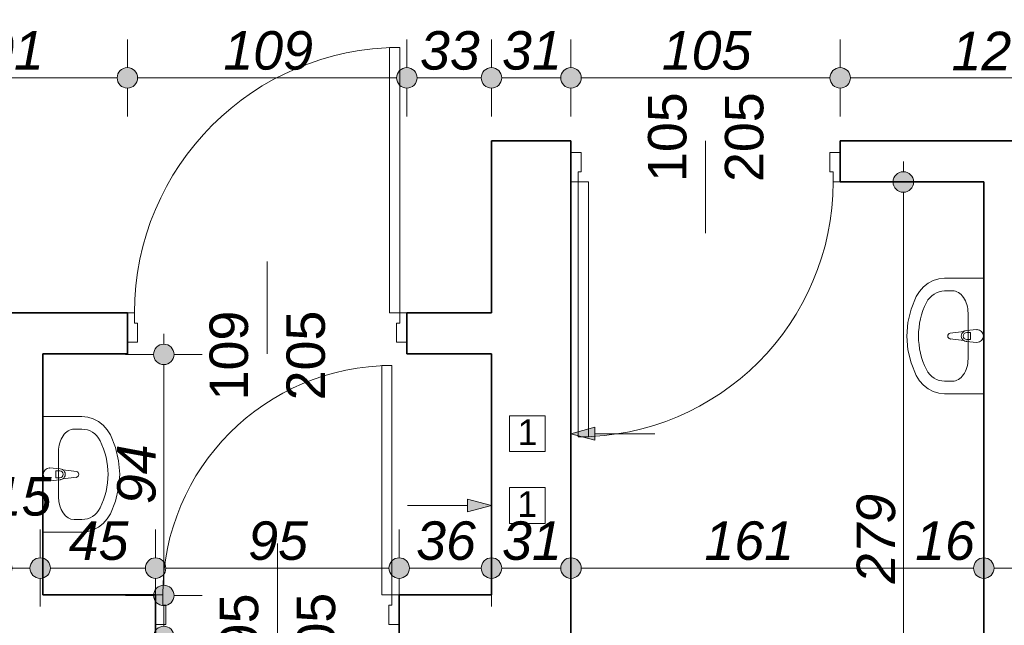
# Model space of a CAD drawing. Header units: millimetres. Extents: x -50073 to 84772, y -78870 to -35317.
# Tile 22 of 125: x 11655 to 15495, y -75259 to -72898. Entities that reach past the tile are written whole.
import ezdxf

# ---------------------------------------------------------------- set-up
doc = ezdxf.new("R2010")
doc.units = ezdxf.units.MM
doc.header["$MEASUREMENT"] = 0
for name, color, linetype, lineweight in [('Drzwi ArchiCAD_Nr_pióra__1', 7, 'Continuous', 0), ('Instalacje - Went_Klim_Nr_pióra__42', 150, 'Continuous', 13), ('Konstrukcja - Ściany zew_Nr_pióra__6', 7, 'Continuous', 35), ('Wnetrze - Sanitariaty_Nr_pióra__22', 8, 'Continuous', 13), ('Wymiarowanie - Ogólne_Nr_pióra__82', 114, 'Continuous', 13), ('Znaczniki drzwi ArchiCADa_Nr_pióra__1', 7, 'Continuous', 0), ('Znaczniki drzwi ArchiCADa_Nr_pióra__7', 7, 'Continuous', 70)]:
    doc.layers.add(name, color=color, linetype=linetype, lineweight=lineweight)
doc.layers.add('Wymiarowanie - Ogólne', color=7, linetype='Continuous')
doc.styles.add('GENERATED_STYLE_1', font='txt')
doc.styles.add('GENERATED_STYLE_3', font='txt')
doc.dimstyles.new('GENERATED_STYLE__1', dxfattribs={"dimtxt": 150, "dimasz": 152, "dimexe": 0.18, "dimexo": 0, "dimgap": 0.09, "dimtad": 1, "dimlfac": 0.1, "dimzin": 0, "dimdsep": 46, "dimtxsty": 'GENERATED_STYLE_3', "dimblk": 'ARROWHEAD_11', "dimblk1": 'ARROWHEAD_11', "dimblk2": 'ARROWHEAD_11', "dimcen": 0.09, "dimclrd": 114, "dimclre": 114, "dimclrt": 114, "dimazin": 0, "dimtfac": 1, "dimtdec": 4, "dimtmove": 0, "dimatfit": 3, "dimfxl": 1, "dimtolj": 1, "dimtzin": 0, "dimarcsym": 0})
doc.dimstyles.new('GENERATED_STYLE__2', dxfattribs={"dimtxt": 150, "dimasz": 152, "dimexe": 0.18, "dimexo": 0, "dimgap": 0.09, "dimtad": 1, "dimtih": 1, "dimtoh": 1, "dimlfac": 0.1, "dimzin": 0, "dimdsep": 46, "dimtxsty": 'GENERATED_STYLE_3', "dimblk": 'ARROWHEAD_11', "dimblk1": 'ARROWHEAD_11', "dimblk2": 'ARROWHEAD_11', "dimcen": 0.09, "dimclrd": 114, "dimclre": 114, "dimclrt": 114, "dimazin": 0, "dimtfac": 1, "dimtdec": 4, "dimtmove": 0, "dimatfit": 3, "dimfxl": 1, "dimtolj": 1, "dimtzin": 0, "dimarcsym": 0})

# ---------------------------------------------------------------- blocks, each defined once
blk = doc.blocks.new('*D616')
at = {"layer": 'Wymiarowanie - Ogólne_Nr_pióra__82', "linetype": 'Continuous'}
for points in [[(11004.6, -75036.2), (11001.6, -75020.9), (10992.9, -75007.9), (10979.9, -74999.2), (10964.6, -74996.2), (10949.3, -74999.2), (10936.3, -75007.9), (10927.6, -75020.9), (10924.6, -75036.2), (10927.6, -75051.5), (10936.3, -75064.5), (10949.3, -75073.1), (10964.6, -75076.2), (10979.9, -75073.1), (10992.9, -75064.5), (11001.6, -75051.5)], [(11624.6, -75036.2), (11621.6, -75020.9), (11612.9, -75007.9), (11599.9, -74999.2), (11584.6, -74996.2), (11569.3, -74999.2), (11556.3, -75007.9), (11547.6, -75020.9), (11544.6, -75036.2), (11547.6, -75051.5), (11556.3, -75064.5), (11569.3, -75073.1), (11584.6, -75076.2), (11599.9, -75073.1), (11612.9, -75064.5), (11621.6, -75051.5)]]:
    blk.add_hatch(color=256, dxfattribs=at).paths.add_polyline_path(points)
for p, q in [((10964.6, -74996.2), (10964.6, -74886.2)), ((11584.6, -74996.2), (11584.6, -74886.2)), ((11004.6, -75036.2), (11544.6, -75036.2)), ((10964.6, -75186.2), (10964.6, -75076.2)), ((11584.6, -75186.2), (11584.6, -75076.2))]:
    blk.add_line(p, q, dxfattribs=at)
for centre in [(10964.6, -75036.2), (11584.6, -75036.2)]:
    blk.add_circle(centre, 40, dxfattribs=at)
at = {"layer": 'Wymiarowanie - Ogólne_Nr_pióra__82', "char_height": 150, "attachment_point": 7, "style": 'GENERATED_STYLE_3'}
for s, insert in [('\\A1;{\\fArial|b0|i1|c238|p38;15}', (11545.8, -74833.7)), ('\\A1;{\\fArial|b0|i1|c238|p38;62}', (11160.8, -75006.2))]:
    blk.add_mtext(s, dxfattribs=dict(at, insert=insert))
blk = doc.blocks.new('ARROWHEAD_11')
at = {"color": 0, "linetype": 'Continuous', "lineweight": 0}
blk.add_line((0, 0), (-1, 0), dxfattribs=at)
at = {"color": 0, "linetype": 'Continuous', "lineweight": 0, "const_width": 0.25, "flags": 128}
blk.add_lwpolyline([(-0.125, 0, 1), (0.125, 0, 1)], format="xyb", close=True, dxfattribs=at)
blk = doc.blocks.new('*D617')
at = {"layer": 'Wymiarowanie - Ogólne_Nr_pióra__82', "linetype": 'Continuous'}
for points in [[(11624.6, -75036.2), (11621.6, -75020.9), (11612.9, -75007.9), (11599.9, -74999.2), (11584.6, -74996.2), (11569.3, -74999.2), (11556.3, -75007.9), (11547.6, -75020.9), (11544.6, -75036.2), (11547.6, -75051.5), (11556.3, -75064.5), (11569.3, -75073.1), (11584.6, -75076.2), (11599.9, -75073.1), (11612.9, -75064.5), (11621.6, -75051.5)], [(11774.6, -75036.2), (11771.6, -75020.9), (11762.9, -75007.9), (11749.9, -74999.2), (11734.6, -74996.2), (11719.3, -74999.2), (11706.3, -75007.9), (11697.6, -75020.9), (11694.6, -75036.2), (11697.6, -75051.5), (11706.3, -75064.5), (11719.3, -75073.1), (11734.6, -75076.2), (11749.9, -75073.1), (11762.9, -75064.5), (11771.6, -75051.5)]]:
    blk.add_hatch(color=256, dxfattribs=at).paths.add_polyline_path(points)
for p, q in [((11584.6, -74996.2), (11584.6, -74886.2)), ((11734.6, -74996.2), (11734.6, -74886.2)), ((11624.6, -75036.2), (11694.6, -75036.2)), ((11584.6, -75186.2), (11584.6, -75076.2)), ((11734.6, -75186.2), (11734.6, -75076.2))]:
    blk.add_line(p, q, dxfattribs=at)
for centre in [(11584.6, -75036.2), (11734.6, -75036.2)]:
    blk.add_circle(centre, 40, dxfattribs=at)
blk = doc.blocks.new('*D618')
at = {"layer": 'Wymiarowanie - Ogólne_Nr_pióra__82', "linetype": 'Continuous'}
for points in [[(11774.6, -75036.2), (11771.6, -75020.9), (11762.9, -75007.9), (11749.9, -74999.2), (11734.6, -74996.2), (11719.3, -74999.2), (11706.3, -75007.9), (11697.6, -75020.9), (11694.6, -75036.2), (11697.6, -75051.5), (11706.3, -75064.5), (11719.3, -75073.1), (11734.6, -75076.2), (11749.9, -75073.1), (11762.9, -75064.5), (11771.6, -75051.5)], [(12224.6, -75036.2), (12221.6, -75020.9), (12212.9, -75007.9), (12199.9, -74999.2), (12184.6, -74996.2), (12169.3, -74999.2), (12156.3, -75007.9), (12147.6, -75020.9), (12144.6, -75036.2), (12147.6, -75051.5), (12156.3, -75064.5), (12169.3, -75073.1), (12184.6, -75076.2), (12199.9, -75073.1), (12212.9, -75064.5), (12221.6, -75051.5)]]:
    blk.add_hatch(color=256, dxfattribs=at).paths.add_polyline_path(points)
for p, q in [((11734.6, -74996.2), (11734.6, -74886.2)), ((12184.6, -74996.2), (12184.6, -74886.2)), ((11774.6, -75036.2), (12144.6, -75036.2)), ((11734.6, -75186.2), (11734.6, -75076.2)), ((12184.6, -75186.2), (12184.6, -75076.2))]:
    blk.add_line(p, q, dxfattribs=at)
for centre in [(11734.6, -75036.2), (12184.6, -75036.2)]:
    blk.add_circle(centre, 40, dxfattribs=at)
at = {"layer": 'Wymiarowanie - Ogólne_Nr_pióra__82', "insert": (11845.8, -75006.2), "char_height": 150, "attachment_point": 7, "style": 'GENERATED_STYLE_3'}
blk.add_mtext('\\A1;{\\fArial|b0|i1|c238|p38;45}', dxfattribs=at)
blk = doc.blocks.new('*D619')
at = {"layer": 'Wymiarowanie - Ogólne_Nr_pióra__82', "linetype": 'Continuous'}
for points in [[(12224.6, -75036.2), (12221.6, -75020.9), (12212.9, -75007.9), (12199.9, -74999.2), (12184.6, -74996.2), (12169.3, -74999.2), (12156.3, -75007.9), (12147.6, -75020.9), (12144.6, -75036.2), (12147.6, -75051.5), (12156.3, -75064.5), (12169.3, -75073.1), (12184.6, -75076.2), (12199.9, -75073.1), (12212.9, -75064.5), (12221.6, -75051.5)], [(13174.6, -75036.2), (13171.6, -75020.9), (13162.9, -75007.9), (13149.9, -74999.2), (13134.6, -74996.2), (13119.3, -74999.2), (13106.3, -75007.9), (13097.6, -75020.9), (13094.6, -75036.2), (13097.6, -75051.5), (13106.3, -75064.5), (13119.3, -75073.1), (13134.6, -75076.2), (13149.9, -75073.1), (13162.9, -75064.5), (13171.6, -75051.5)]]:
    blk.add_hatch(color=256, dxfattribs=at).paths.add_polyline_path(points)
for p, q in [((12184.6, -74996.2), (12184.6, -74886.2)), ((13134.6, -74996.2), (13134.6, -74886.2)), ((12224.6, -75036.2), (13094.6, -75036.2)), ((12184.6, -75186.2), (12184.6, -75076.2)), ((13134.6, -75186.2), (13134.6, -75076.2))]:
    blk.add_line(p, q, dxfattribs=at)
for centre in [(12184.6, -75036.2), (13134.6, -75036.2)]:
    blk.add_circle(centre, 40, dxfattribs=at)
at = {"layer": 'Wymiarowanie - Ogólne_Nr_pióra__82', "insert": (12545.8, -75006.2), "char_height": 150, "attachment_point": 7, "style": 'GENERATED_STYLE_3'}
blk.add_mtext('\\A1;{\\fArial|b0|i1|c238|p38;95}', dxfattribs=at)
blk = doc.blocks.new('*D620')
at = {"layer": 'Wymiarowanie - Ogólne_Nr_pióra__82', "linetype": 'Continuous'}
for points in [[(13174.6, -75036.2), (13171.6, -75020.9), (13162.9, -75007.9), (13149.9, -74999.2), (13134.6, -74996.2), (13119.3, -74999.2), (13106.3, -75007.9), (13097.6, -75020.9), (13094.6, -75036.2), (13097.6, -75051.5), (13106.3, -75064.5), (13119.3, -75073.1), (13134.6, -75076.2), (13149.9, -75073.1), (13162.9, -75064.5), (13171.6, -75051.5)], [(13534.6, -75036.2), (13531.6, -75020.9), (13522.9, -75007.9), (13509.9, -74999.2), (13494.6, -74996.2), (13479.3, -74999.2), (13466.3, -75007.9), (13457.6, -75020.9), (13454.6, -75036.2), (13457.6, -75051.5), (13466.3, -75064.5), (13479.3, -75073.1), (13494.6, -75076.2), (13509.9, -75073.1), (13522.9, -75064.5), (13531.6, -75051.5)]]:
    blk.add_hatch(color=256, dxfattribs=at).paths.add_polyline_path(points)
for p, q in [((13134.6, -74996.2), (13134.6, -74886.2)), ((13494.6, -74996.2), (13494.6, -74886.2)), ((13174.6, -75036.2), (13454.6, -75036.2)), ((13134.6, -75186.2), (13134.6, -75076.2)), ((13494.6, -75186.2), (13494.6, -75076.2))]:
    blk.add_line(p, q, dxfattribs=at)
for centre in [(13134.6, -75036.2), (13494.6, -75036.2)]:
    blk.add_circle(centre, 40, dxfattribs=at)
at = {"layer": 'Wymiarowanie - Ogólne_Nr_pióra__82', "insert": (13200.8, -75006.2), "char_height": 150, "attachment_point": 7, "style": 'GENERATED_STYLE_3'}
blk.add_mtext('\\A1;{\\fArial|b0|i1|c238|p38;36}', dxfattribs=at)
blk = doc.blocks.new('*D621')
at = {"layer": 'Wymiarowanie - Ogólne_Nr_pióra__82', "linetype": 'Continuous'}
for points in [[(13534.6, -75036.2), (13531.6, -75020.9), (13522.9, -75007.9), (13509.9, -74999.2), (13494.6, -74996.2), (13479.3, -74999.2), (13466.3, -75007.9), (13457.6, -75020.9), (13454.6, -75036.2), (13457.6, -75051.5), (13466.3, -75064.5), (13479.3, -75073.1), (13494.6, -75076.2), (13509.9, -75073.1), (13522.9, -75064.5), (13531.6, -75051.5)], [(13844.6, -75036.2), (13841.6, -75020.9), (13832.9, -75007.9), (13819.9, -74999.2), (13804.6, -74996.2), (13789.3, -74999.2), (13776.3, -75007.9), (13767.6, -75020.9), (13764.6, -75036.2), (13767.6, -75051.5), (13776.3, -75064.5), (13789.3, -75073.1), (13804.6, -75076.2), (13819.9, -75073.1), (13832.9, -75064.5), (13841.6, -75051.5)]]:
    blk.add_hatch(color=256, dxfattribs=at).paths.add_polyline_path(points)
for p, q in [((13494.6, -74996.2), (13494.6, -74886.2)), ((13804.6, -74996.2), (13804.6, -74886.2)), ((13534.6, -75036.2), (13764.6, -75036.2)), ((13494.6, -75186.2), (13494.6, -75076.2)), ((13804.6, -75186.2), (13804.6, -75076.2))]:
    blk.add_line(p, q, dxfattribs=at)
for centre in [(13494.6, -75036.2), (13804.6, -75036.2)]:
    blk.add_circle(centre, 40, dxfattribs=at)
at = {"layer": 'Wymiarowanie - Ogólne_Nr_pióra__82', "insert": (13535.8, -75006.2), "char_height": 150, "attachment_point": 7, "style": 'GENERATED_STYLE_3'}
blk.add_mtext('\\A1;{\\fArial|b0|i1|c238|p38;31}', dxfattribs=at)
blk = doc.blocks.new('*D622')
at = {"layer": 'Wymiarowanie - Ogólne_Nr_pióra__82', "linetype": 'Continuous'}
for points in [[(13844.6, -75036.2), (13841.6, -75020.9), (13832.9, -75007.9), (13819.9, -74999.2), (13804.6, -74996.2), (13789.3, -74999.2), (13776.3, -75007.9), (13767.6, -75020.9), (13764.6, -75036.2), (13767.6, -75051.5), (13776.3, -75064.5), (13789.3, -75073.1), (13804.6, -75076.2), (13819.9, -75073.1), (13832.9, -75064.5), (13841.6, -75051.5)], [(15454.6, -75036.2), (15451.6, -75020.9), (15442.9, -75007.9), (15429.9, -74999.2), (15414.6, -74996.2), (15399.3, -74999.2), (15386.3, -75007.9), (15377.6, -75020.9), (15374.6, -75036.2), (15377.6, -75051.5), (15386.3, -75064.5), (15399.3, -75073.1), (15414.6, -75076.2), (15429.9, -75073.1), (15442.9, -75064.5), (15451.6, -75051.5)]]:
    blk.add_hatch(color=256, dxfattribs=at).paths.add_polyline_path(points)
for p, q in [((13804.6, -74996.2), (13804.6, -74886.2)), ((15414.6, -74996.2), (15414.6, -74886.2)), ((13844.6, -75036.2), (15374.6, -75036.2)), ((13804.6, -75186.2), (13804.6, -75076.2)), ((15414.6, -75186.2), (15414.6, -75076.2))]:
    blk.add_line(p, q, dxfattribs=at)
for centre in [(13804.6, -75036.2), (15414.6, -75036.2)]:
    blk.add_circle(centre, 40, dxfattribs=at)
at = {"layer": 'Wymiarowanie - Ogólne_Nr_pióra__82', "char_height": 150, "attachment_point": 7, "style": 'GENERATED_STYLE_3'}
for s, insert in [('\\A1;{\\fArial|b0|i1|c238|p38;161}', (14325, -75006.2)), ('\\A1;{\\fArial|b0|i1|c238|p38;16}', (15146.9, -75006.2))]:
    blk.add_mtext(s, dxfattribs=dict(at, insert=insert))
blk = doc.blocks.new('*D623')
at = {"layer": 'Wymiarowanie - Ogólne_Nr_pióra__82', "linetype": 'Continuous'}
for points in [[(15454.6, -75036.2), (15451.6, -75020.9), (15442.9, -75007.9), (15429.9, -74999.2), (15414.6, -74996.2), (15399.3, -74999.2), (15386.3, -75007.9), (15377.6, -75020.9), (15374.6, -75036.2), (15377.6, -75051.5), (15386.3, -75064.5), (15399.3, -75073.1), (15414.6, -75076.2), (15429.9, -75073.1), (15442.9, -75064.5), (15451.6, -75051.5)], [(15614.6, -75036.2), (15611.6, -75020.9), (15602.9, -75007.9), (15589.9, -74999.2), (15574.6, -74996.2), (15559.3, -74999.2), (15546.3, -75007.9), (15537.6, -75020.9), (15534.6, -75036.2), (15537.6, -75051.5), (15546.3, -75064.5), (15559.3, -75073.1), (15574.6, -75076.2), (15589.9, -75073.1), (15602.9, -75064.5), (15611.6, -75051.5)]]:
    blk.add_hatch(color=256, dxfattribs=at).paths.add_polyline_path(points)
for p, q in [((15414.6, -74996.2), (15414.6, -74886.2)), ((15574.6, -74996.2), (15574.6, -74886.2)), ((15454.6, -75036.2), (15534.6, -75036.2)), ((15414.6, -75186.2), (15414.6, -75076.2)), ((15574.6, -75186.2), (15574.6, -75076.2))]:
    blk.add_line(p, q, dxfattribs=at)
for centre in [(15414.6, -75036.2), (15574.6, -75036.2)]:
    blk.add_circle(centre, 40, dxfattribs=at)
blk = doc.blocks.new('*D768')
at = {"layer": 'Wymiarowanie - Ogólne_Nr_pióra__82', "linetype": 'Continuous'}
for points in [[(11104.6, -73124.7), (11101.6, -73109.4), (11092.9, -73096.4), (11079.9, -73087.8), (11064.6, -73084.7), (11049.3, -73087.8), (11036.3, -73096.4), (11027.6, -73109.4), (11024.6, -73124.7), (11027.6, -73140), (11036.3, -73153), (11049.3, -73161.7), (11064.6, -73164.7), (11079.9, -73161.7), (11092.9, -73153), (11101.6, -73140)], [(12114.6, -73124.7), (12111.6, -73109.4), (12102.9, -73096.4), (12089.9, -73087.8), (12074.6, -73084.7), (12059.3, -73087.8), (12046.3, -73096.4), (12037.6, -73109.4), (12034.6, -73124.7), (12037.6, -73140), (12046.3, -73153), (12059.3, -73161.7), (12074.6, -73164.7), (12089.9, -73161.7), (12102.9, -73153), (12111.6, -73140)]]:
    blk.add_hatch(color=256, dxfattribs=at).paths.add_polyline_path(points)
for p, q in [((11064.6, -73084.7), (11064.6, -72974.7)), ((12074.6, -73084.7), (12074.6, -72974.7)), ((11104.6, -73124.7), (12034.6, -73124.7)), ((11064.6, -73274.7), (11064.6, -73164.7)), ((12074.6, -73274.7), (12074.6, -73164.7))]:
    blk.add_line(p, q, dxfattribs=at)
for centre in [(11064.6, -73124.7), (12074.6, -73124.7)]:
    blk.add_circle(centre, 40, dxfattribs=at)
at = {"layer": 'Wymiarowanie - Ogólne_Nr_pióra__82', "insert": (11398.9, -73094.7), "char_height": 150, "attachment_point": 7, "style": 'GENERATED_STYLE_3'}
blk.add_mtext('\\A1;{\\fArial|b0|i1|c238|p38;101}', dxfattribs=at)
blk = doc.blocks.new('*D769')
at = {"layer": 'Wymiarowanie - Ogólne_Nr_pióra__82', "linetype": 'Continuous'}
for points in [[(12114.6, -73124.7), (12111.6, -73109.4), (12102.9, -73096.4), (12089.9, -73087.8), (12074.6, -73084.7), (12059.3, -73087.8), (12046.3, -73096.4), (12037.6, -73109.4), (12034.6, -73124.7), (12037.6, -73140), (12046.3, -73153), (12059.3, -73161.7), (12074.6, -73164.7), (12089.9, -73161.7), (12102.9, -73153), (12111.6, -73140)], [(13204.6, -73124.7), (13201.6, -73109.4), (13192.9, -73096.4), (13179.9, -73087.8), (13164.6, -73084.7), (13149.3, -73087.8), (13136.3, -73096.4), (13127.6, -73109.4), (13124.6, -73124.7), (13127.6, -73140), (13136.3, -73153), (13149.3, -73161.7), (13164.6, -73164.7), (13179.9, -73161.7), (13192.9, -73153), (13201.6, -73140)]]:
    blk.add_hatch(color=256, dxfattribs=at).paths.add_polyline_path(points)
for p, q in [((12074.6, -73084.7), (12074.6, -72974.7)), ((13164.6, -73084.7), (13164.6, -72974.7)), ((12114.6, -73124.7), (13124.6, -73124.7)), ((12074.6, -73274.7), (12074.6, -73164.7)), ((13164.6, -73274.7), (13164.6, -73164.7))]:
    blk.add_line(p, q, dxfattribs=at)
for centre in [(12074.6, -73124.7), (13164.6, -73124.7)]:
    blk.add_circle(centre, 40, dxfattribs=at)
at = {"layer": 'Wymiarowanie - Ogólne_Nr_pióra__82', "insert": (12448.9, -73094.7), "char_height": 150, "attachment_point": 7, "style": 'GENERATED_STYLE_3'}
blk.add_mtext('\\A1;{\\fArial|b0|i1|c238|p38;109}', dxfattribs=at)
blk = doc.blocks.new('*D770')
at = {"layer": 'Wymiarowanie - Ogólne_Nr_pióra__82', "linetype": 'Continuous'}
for points in [[(13204.6, -73124.7), (13201.6, -73109.4), (13192.9, -73096.4), (13179.9, -73087.8), (13164.6, -73084.7), (13149.3, -73087.8), (13136.3, -73096.4), (13127.6, -73109.4), (13124.6, -73124.7), (13127.6, -73140), (13136.3, -73153), (13149.3, -73161.7), (13164.6, -73164.7), (13179.9, -73161.7), (13192.9, -73153), (13201.6, -73140)], [(13534.6, -73124.7), (13531.6, -73109.4), (13522.9, -73096.4), (13509.9, -73087.8), (13494.6, -73084.7), (13479.3, -73087.8), (13466.3, -73096.4), (13457.6, -73109.4), (13454.6, -73124.7), (13457.6, -73140), (13466.3, -73153), (13479.3, -73161.7), (13494.6, -73164.7), (13509.9, -73161.7), (13522.9, -73153), (13531.6, -73140)]]:
    blk.add_hatch(color=256, dxfattribs=at).paths.add_polyline_path(points)
for p, q in [((13164.6, -73084.7), (13164.6, -72974.7)), ((13494.6, -73084.7), (13494.6, -72974.7)), ((13204.6, -73124.7), (13454.6, -73124.7)), ((13164.6, -73274.7), (13164.6, -73164.7)), ((13494.6, -73274.7), (13494.6, -73164.7))]:
    blk.add_line(p, q, dxfattribs=at)
for centre in [(13164.6, -73124.7), (13494.6, -73124.7)]:
    blk.add_circle(centre, 40, dxfattribs=at)
at = {"layer": 'Wymiarowanie - Ogólne_Nr_pióra__82', "insert": (13215.8, -73094.7), "char_height": 150, "attachment_point": 7, "style": 'GENERATED_STYLE_3'}
blk.add_mtext('\\A1;{\\fArial|b0|i1|c238|p38;33}', dxfattribs=at)
blk = doc.blocks.new('*D771')
at = {"layer": 'Wymiarowanie - Ogólne_Nr_pióra__82', "linetype": 'Continuous'}
for points in [[(13534.6, -73124.7), (13531.6, -73109.4), (13522.9, -73096.4), (13509.9, -73087.8), (13494.6, -73084.7), (13479.3, -73087.8), (13466.3, -73096.4), (13457.6, -73109.4), (13454.6, -73124.7), (13457.6, -73140), (13466.3, -73153), (13479.3, -73161.7), (13494.6, -73164.7), (13509.9, -73161.7), (13522.9, -73153), (13531.6, -73140)], [(13844.6, -73124.7), (13841.6, -73109.4), (13832.9, -73096.4), (13819.9, -73087.8), (13804.6, -73084.7), (13789.3, -73087.8), (13776.3, -73096.4), (13767.6, -73109.4), (13764.6, -73124.7), (13767.6, -73140), (13776.3, -73153), (13789.3, -73161.7), (13804.6, -73164.7), (13819.9, -73161.7), (13832.9, -73153), (13841.6, -73140)]]:
    blk.add_hatch(color=256, dxfattribs=at).paths.add_polyline_path(points)
for p, q in [((13494.6, -73084.7), (13494.6, -72974.7)), ((13804.6, -73084.7), (13804.6, -72974.7)), ((13534.6, -73124.7), (13764.6, -73124.7)), ((13494.6, -73274.7), (13494.6, -73164.7)), ((13804.6, -73274.7), (13804.6, -73164.7))]:
    blk.add_line(p, q, dxfattribs=at)
for centre in [(13494.6, -73124.7), (13804.6, -73124.7)]:
    blk.add_circle(centre, 40, dxfattribs=at)
at = {"layer": 'Wymiarowanie - Ogólne_Nr_pióra__82', "insert": (13535.8, -73094.7), "char_height": 150, "attachment_point": 7, "style": 'GENERATED_STYLE_3'}
blk.add_mtext('\\A1;{\\fArial|b0|i1|c238|p38;31}', dxfattribs=at)
blk = doc.blocks.new('*D772')
at = {"layer": 'Wymiarowanie - Ogólne_Nr_pióra__82', "linetype": 'Continuous'}
for points in [[(13844.6, -73124.7), (13841.6, -73109.4), (13832.9, -73096.4), (13819.9, -73087.8), (13804.6, -73084.7), (13789.3, -73087.8), (13776.3, -73096.4), (13767.6, -73109.4), (13764.6, -73124.7), (13767.6, -73140), (13776.3, -73153), (13789.3, -73161.7), (13804.6, -73164.7), (13819.9, -73161.7), (13832.9, -73153), (13841.6, -73140)], [(14894.6, -73124.7), (14891.6, -73109.4), (14882.9, -73096.4), (14869.9, -73087.8), (14854.6, -73084.7), (14839.3, -73087.8), (14826.3, -73096.4), (14817.6, -73109.4), (14814.6, -73124.7), (14817.6, -73140), (14826.3, -73153), (14839.3, -73161.7), (14854.6, -73164.7), (14869.9, -73161.7), (14882.9, -73153), (14891.6, -73140)]]:
    blk.add_hatch(color=256, dxfattribs=at).paths.add_polyline_path(points)
for p, q in [((13804.6, -73084.7), (13804.6, -72974.7)), ((14854.6, -73084.7), (14854.6, -72974.7)), ((13844.6, -73124.7), (14814.6, -73124.7)), ((13804.6, -73274.7), (13804.6, -73164.7)), ((14854.6, -73274.7), (14854.6, -73164.7))]:
    blk.add_line(p, q, dxfattribs=at)
for centre in [(13804.6, -73124.7), (14854.6, -73124.7)]:
    blk.add_circle(centre, 40, dxfattribs=at)
at = {"layer": 'Wymiarowanie - Ogólne_Nr_pióra__82', "insert": (14158.9, -73094.7), "char_height": 150, "attachment_point": 7, "style": 'GENERATED_STYLE_3'}
blk.add_mtext('\\A1;{\\fArial|b0|i1|c238|p38;105}', dxfattribs=at)
blk = doc.blocks.new('*D773')
at = {"layer": 'Wymiarowanie - Ogólne_Nr_pióra__82', "linetype": 'Continuous'}
for points in [[(14894.6, -73124.7), (14891.6, -73109.4), (14882.9, -73096.4), (14869.9, -73087.8), (14854.6, -73084.7), (14839.3, -73087.8), (14826.3, -73096.4), (14817.6, -73109.4), (14814.6, -73124.7), (14817.6, -73140), (14826.3, -73153), (14839.3, -73161.7), (14854.6, -73164.7), (14869.9, -73161.7), (14882.9, -73153), (14891.6, -73140)], [(16104.6, -73124.7), (16101.6, -73109.4), (16092.9, -73096.4), (16079.9, -73087.8), (16064.6, -73084.7), (16049.3, -73087.8), (16036.3, -73096.4), (16027.6, -73109.4), (16024.6, -73124.7), (16027.6, -73140), (16036.3, -73153), (16049.3, -73161.7), (16064.6, -73164.7), (16079.9, -73161.7), (16092.9, -73153), (16101.6, -73140)]]:
    blk.add_hatch(color=256, dxfattribs=at).paths.add_polyline_path(points)
for p, q in [((14854.6, -73084.7), (14854.6, -72974.7)), ((16064.6, -73084.7), (16064.6, -72974.7)), ((14894.6, -73124.7), (16024.6, -73124.7)), ((14854.6, -73274.7), (14854.6, -73164.7)), ((16064.6, -73274.7), (16064.6, -73164.7))]:
    blk.add_line(p, q, dxfattribs=at)
for centre in [(14854.6, -73124.7), (16064.6, -73124.7)]:
    blk.add_circle(centre, 40, dxfattribs=at)
at = {"layer": 'Wymiarowanie - Ogólne_Nr_pióra__82', "insert": (15288.9, -73094.7), "char_height": 150, "attachment_point": 7, "style": 'GENERATED_STYLE_3'}
blk.add_mtext('\\A1;{\\fArial|b0|i1|c238|p38;121}', dxfattribs=at)
blk = doc.blocks.new('*D802')
at = {"layer": 'Wymiarowanie - Ogólne_Nr_pióra__82', "linetype": 'Continuous'}
for points in [[(12256.6, -75143), (12253.5, -75127.7), (12244.9, -75114.8), (12231.9, -75106.1), (12216.6, -75103), (12201.3, -75106.1), (12188.3, -75114.8), (12179.6, -75127.7), (12176.6, -75143), (12179.6, -75158.3), (12188.3, -75171.3), (12201.3, -75180), (12216.6, -75183), (12231.9, -75180), (12244.9, -75171.3), (12253.5, -75158.3)], [(12256.6, -75303), (12253.5, -75287.7), (12244.9, -75274.8), (12231.9, -75266.1), (12216.6, -75263), (12201.3, -75266.1), (12188.3, -75274.8), (12179.6, -75287.7), (12176.6, -75303), (12179.6, -75318.3), (12188.3, -75331.3), (12201.3, -75340), (12216.6, -75343), (12231.9, -75340), (12244.9, -75331.3), (12253.5, -75318.3)]]:
    blk.add_hatch(color=256, dxfattribs=at).paths.add_polyline_path(points)
for p, q in [((12176.6, -75143), (12066.6, -75143)), ((12366.6, -75143), (12256.6, -75143)), ((12216.6, -75263), (12216.6, -75183)), ((12176.6, -75303), (12066.6, -75303)), ((12366.6, -75303), (12256.6, -75303))]:
    blk.add_line(p, q, dxfattribs=at)
for centre in [(12216.6, -75143), (12216.6, -75303)]:
    blk.add_circle(centre, 40, dxfattribs=at)
blk = doc.blocks.new('*D803')
at = {"layer": 'Wymiarowanie - Ogólne_Nr_pióra__82', "linetype": 'Continuous'}
for points in [[(12256.6, -74203), (12253.5, -74187.7), (12244.9, -74174.8), (12231.9, -74166.1), (12216.6, -74163), (12201.3, -74166.1), (12188.3, -74174.8), (12179.6, -74187.7), (12176.6, -74203), (12179.6, -74218.3), (12188.3, -74231.3), (12201.3, -74240), (12216.6, -74243), (12231.9, -74240), (12244.9, -74231.3), (12253.5, -74218.3)], [(12256.6, -75143), (12253.5, -75127.7), (12244.9, -75114.8), (12231.9, -75106.1), (12216.6, -75103), (12201.3, -75106.1), (12188.3, -75114.8), (12179.6, -75127.7), (12176.6, -75143), (12179.6, -75158.3), (12188.3, -75171.3), (12201.3, -75180), (12216.6, -75183), (12231.9, -75180), (12244.9, -75171.3), (12253.5, -75158.3)]]:
    blk.add_hatch(color=256, dxfattribs=at).paths.add_polyline_path(points)
for p, q in [((12216.6, -74163), (12216.6, -74123)), ((12176.6, -74203), (12066.6, -74203)), ((12366.6, -74203), (12256.6, -74203)), ((12216.6, -75103), (12216.6, -74243)), ((12176.6, -75143), (12066.6, -75143)), ((12366.6, -75143), (12256.6, -75143))]:
    blk.add_line(p, q, dxfattribs=at)
for centre in [(12216.6, -74203), (12216.6, -75143)]:
    blk.add_circle(centre, 40, dxfattribs=at)
at = {"layer": 'Wymiarowanie - Ogólne_Nr_pióra__82', "insert": (12186.6, -74786.9), "char_height": 150, "attachment_point": 7, "rotation": 90, "style": 'GENERATED_STYLE_3'}
blk.add_mtext('\\A1;{\\fArial|b0|i1|c238|p38;94}', dxfattribs=at)
blk = doc.blocks.new('*D809')
at = {"layer": 'Wymiarowanie - Ogólne_Nr_pióra__82', "linetype": 'Continuous'}
for points in [[(15140.8, -73530.6), (15137.8, -73515.3), (15129.1, -73502.4), (15116.2, -73493.7), (15100.8, -73490.6), (15085.5, -73493.7), (15072.6, -73502.4), (15063.9, -73515.3), (15060.8, -73530.6), (15063.9, -73545.9), (15072.6, -73558.9), (15085.5, -73567.6), (15100.8, -73570.6), (15116.2, -73567.6), (15129.1, -73558.9), (15137.8, -73545.9)], [(15140.8, -76320.6), (15137.8, -76305.3), (15129.1, -76292.4), (15116.2, -76283.7), (15100.8, -76280.6), (15085.5, -76283.7), (15072.6, -76292.4), (15063.9, -76305.3), (15060.8, -76320.6), (15063.9, -76335.9), (15072.6, -76348.9), (15085.5, -76357.6), (15100.8, -76360.6), (15116.2, -76357.6), (15129.1, -76348.9), (15137.8, -76335.9)]]:
    blk.add_hatch(color=256, dxfattribs=at).paths.add_polyline_path(points)
for p, q in [((15100.8, -73490.6), (15100.8, -73450.6)), ((15060.8, -73530.6), (14950.8, -73530.6)), ((15250.8, -73530.6), (15140.8, -73530.6)), ((15100.8, -76280.6), (15100.8, -73570.6)), ((15060.8, -76320.6), (14950.8, -76320.6)), ((15250.8, -76320.6), (15140.8, -76320.6)), ((15100.8, -76400.6), (15100.8, -76360.6))]:
    blk.add_line(p, q, dxfattribs=at)
for centre in [(15100.8, -73530.6), (15100.8, -76320.6)]:
    blk.add_circle(centre, 40, dxfattribs=at)
at = {"layer": 'Wymiarowanie - Ogólne_Nr_pióra__82', "insert": (15070.8, -75096.4), "char_height": 150, "attachment_point": 7, "rotation": 90, "style": 'GENERATED_STYLE_3'}
blk.add_mtext('\\A1;{\\fArial|b0|i1|c238|p38;279}', dxfattribs=at)

msp = doc.modelspace()

# ---------------------------------------------------------------- hatches: boundary and pattern name
at = {"layer": 'Instalacje - Went_Klim_Nr_pióra__42', "linetype": 'Continuous'}
for points in [[(13804.596, -74512.193), (13897.898, -74537.193), (13897.898, -74487.193)], [(13494.596, -74792.193), (13401.295, -74767.193), (13401.295, -74817.193)]]:
    msp.add_hatch(color=256, dxfattribs=at).paths.add_polyline_path(points)

# ---------------------------------------------------------------- linework, layer by layer
at = {"layer": 'Drzwi ArchiCAD_Nr_pióra__1', "linetype": 'Continuous'}
for p, q in [((13096.596, -74040.641), (13096.596, -73006.641)), ((13096.596, -73006.641), (13136.596, -73006.641)), ((13136.596, -73006.641), (13136.596, -74040.641)), ((13804.596, -73415.641), (13804.596, -73530.641)), ((13844.596, -73415.641), (13804.596, -73415.641)), ((13804.596, -73530.641), (13804.596, -73415.641)), ((13844.596, -73490.641), (13844.596, -73415.641)), ((14814.596, -73415.641), (14814.596, -73490.641)), ((14854.596, -73415.641), (14814.596, -73415.641)), ((14854.596, -73530.641), (14854.596, -73415.641)), ((14854.596, -73530.641), (14854.596, -73415.641)), ((13832.596, -73530.641), (13832.596, -73490.641)), ((13832.596, -73490.641), (13844.596, -73490.641)), ((14814.596, -73490.641), (14826.596, -73490.641)), ((14826.596, -73490.641), (14826.596, -73530.641)), ((13804.596, -73530.641), (13832.596, -73530.641)), ((13832.596, -74524.641), (13832.596, -73530.641)), ((13832.596, -73530.641), (13872.596, -73530.641)), ((13872.596, -73530.641), (13872.596, -74524.641)), ((14826.596, -73530.641), (14854.596, -73530.641)), ((12102.596, -74040.641), (12074.596, -74040.641)), ((12074.596, -74040.641), (12074.596, -74155.641)), ((12074.596, -74040.641), (12074.596, -74155.641)), ((12102.596, -74080.641), (12102.596, -74040.641)), ((13136.596, -74040.641), (13096.596, -74040.641)), ((13164.596, -74040.641), (13136.596, -74040.641)), ((13136.596, -74040.641), (13136.596, -74080.641)), ((13164.596, -74155.641), (13164.596, -74040.641)), ((13164.596, -74040.641), (13164.596, -74155.641)), ((12114.596, -74080.641), (12102.596, -74080.641)), ((12114.596, -74155.641), (12114.596, -74080.641)), ((13136.596, -74080.641), (13124.596, -74080.641)), ((13124.596, -74080.641), (13124.596, -74155.641)), ((12074.596, -74155.641), (12114.596, -74155.641)), ((13124.596, -74155.641), (13164.596, -74155.641)), ((13066.596, -75140.641), (13066.596, -74246.641)), ((13066.596, -74246.641), (13106.596, -74246.641)), ((13106.596, -74246.641), (13106.596, -75140.641)), ((13872.596, -74524.641), (13832.596, -74524.641)), ((12212.596, -75140.641), (12184.596, -75140.641)), ((12184.596, -75140.641), (12184.596, -75255.641)), ((12184.596, -75140.641), (12184.596, -75255.641)), ((12212.596, -75180.641), (12212.596, -75140.641)), ((13106.596, -75140.641), (13066.596, -75140.641)), ((13134.596, -75140.641), (13106.596, -75140.641)), ((13106.596, -75140.641), (13106.596, -75180.641)), ((13134.596, -75255.641), (13134.596, -75140.641)), ((13134.596, -75140.641), (13134.596, -75255.641)), ((12224.596, -75180.641), (12212.596, -75180.641)), ((12224.596, -75255.641), (12224.596, -75180.641)), ((13106.596, -75180.641), (13094.596, -75180.641)), ((13094.596, -75180.641), (13094.596, -75255.641)), ((12184.596, -75255.641), (12224.596, -75255.641)), ((13094.596, -75255.641), (13134.596, -75255.641))]:
    msp.add_line(p, q, dxfattribs=at)
for centre, radius, start, end in [((13136.596, -74040.641), 1034, 90, 180), ((13832.596, -73530.641), 994, 270, 0), ((13106.596, -75140.641), 894, 90, 180)]:
    msp.add_arc(centre, radius, start, end, dxfattribs=at)
at = {"layer": 'Instalacje - Went_Klim_Nr_pióra__42', "linetype": 'Continuous'}
for p, q in [((13564.596, -74442.193), (13564.596, -74582.193)), ((13704.596, -74442.193), (13564.596, -74442.193)), ((13704.596, -74582.193), (13704.596, -74442.193)), ((13804.596, -74512.193), (13897.898, -74487.193)), ((13897.898, -74487.193), (13897.898, -74537.193)), ((13804.596, -74512.193), (13897.898, -74537.193)), ((14132.289, -74512.193), (13897.898, -74512.193)), ((13564.596, -74582.193), (13704.596, -74582.193)), ((13564.596, -74722.193), (13704.596, -74722.193)), ((13564.596, -74862.193), (13564.596, -74722.193)), ((13704.596, -74722.193), (13704.596, -74862.193)), ((13166.904, -74792.193), (13401.295, -74792.193)), ((13494.596, -74792.193), (13401.295, -74767.193)), ((13401.295, -74817.193), (13401.295, -74767.193)), ((13494.596, -74792.193), (13401.295, -74817.193)), ((13704.596, -74862.193), (13564.596, -74862.193))]:
    msp.add_line(p, q, dxfattribs=at)
at = {"layer": 'Konstrukcja - Ściany zew_Nr_pióra__6', "linetype": 'Continuous'}
for p, q in [((13804.596, -73415.641), (13804.596, -73370.641)), ((14854.596, -73415.641), (14854.596, -73370.641)), ((13804.596, -73530.641), (13804.596, -73415.641)), ((14854.596, -73530.641), (14854.596, -73415.641)), ((12074.596, -74040.641), (12074.596, -74155.641)), ((13164.596, -74040.641), (13164.596, -74155.641)), ((12074.596, -74155.641), (12074.596, -74200.641)), ((13164.596, -74155.641), (13164.596, -74200.641)), ((12184.596, -75140.641), (12184.596, -75255.641)), ((13134.596, -75140.641), (13134.596, -75255.641)), ((12184.596, -75255.641), (12184.596, -75300.641)), ((13134.596, -75255.641), (13134.596, -75300.641))]:
    msp.add_line(p, q, dxfattribs=at)
at = {"layer": 'Konstrukcja - Ściany zew_Nr_pióra__6', "linetype": 'Continuous', "flags": 128}
for points in [[(13804.596, -73370.641), (13494.596, -73370.641)], [(13494.596, -73370.641), (13494.596, -74040.641)], [(16064.596, -73370.641), (14854.596, -73370.641)], [(13804.596, -75140.641), (13804.596, -73530.641)], [(14854.596, -73530.641), (15414.596, -73530.641)], [(15414.596, -73530.641), (15414.596, -76320.641)], [(12074.596, -74040.641), (11064.596, -74040.641)], [(13494.596, -74040.641), (13164.596, -74040.641)], [(11744.596, -74200.641), (12074.596, -74200.641)], [(11744.596, -75140.641), (11744.596, -74200.641)], [(13164.596, -74200.641), (13494.596, -74200.641)], [(13494.596, -74200.641), (13494.596, -75140.641)], [(12184.596, -75140.641), (11744.596, -75140.641)], [(13204.596, -75140.641), (13134.596, -75140.641)], [(13494.596, -75140.641), (13204.596, -75140.641)], [(13804.596, -76320.641), (13804.596, -75140.641)]]:
    msp.add_lwpolyline(points, dxfattribs=at)
at = {"layer": 'Wnetrze - Sanitariaty_Nr_pióra__22', "linetype": 'Continuous'}
for p, q in [((15217.625, -73914.977), (15197.276, -73925.488)), ((15239.388, -73908.533), (15217.625, -73914.977)), ((15261.869, -73906.362), (15239.388, -73908.533)), ((15414.596, -73906.362), (15261.869, -73906.362)), ((15414.596, -74356.362), (15414.596, -73906.362)), ((15163.356, -73957.248), (15150.869, -73977.482)), ((15178.992, -73939.73), (15163.356, -73957.248)), ((15197.276, -73925.488), (15178.992, -73939.73)), ((15292.415, -73955.275), (15261.869, -73955.275)), ((15150.869, -73977.482), (15130.908, -74026.376)), ((15130.908, -74026.376), (15118.709, -74078.141)), ((15353.051, -74220.482), (15353.051, -74042.243)), ((15118.709, -74078.141), (15114.605, -74131.362)), ((15388.051, -74106.362), (15346.098, -74110.362)), ((15114.605, -74131.362), (15118.709, -74184.583)), ((15336.585, -74113.633), (15283.651, -74120.262)), ((15283.651, -74142.462), (15336.585, -74149.092)), ((15348.27, -74117.762), (15363.141, -74117.762)), ((15363.141, -74144.962), (15348.27, -74144.962)), ((15363.141, -74117.762), (15363.141, -74144.962)), ((15118.709, -74184.583), (15130.908, -74236.349)), ((15346.098, -74152.362), (15388.051, -74156.362)), ((15130.908, -74236.349), (15150.869, -74285.243)), ((15150.869, -74285.243), (15163.356, -74305.476)), ((15163.356, -74305.476), (15178.992, -74322.994)), ((15178.992, -74322.994), (15197.276, -74337.236)), ((15197.276, -74337.236), (15217.625, -74347.747)), ((15292.415, -74307.449), (15261.869, -74307.449)), ((15217.625, -74347.747), (15239.388, -74354.191)), ((15239.388, -74354.191), (15261.869, -74356.362)), ((15261.869, -74356.362), (15414.596, -74356.362)), ((11744.596, -74895.641), (11744.596, -74445.641)), ((11744.596, -74445.641), (11897.324, -74445.641)), ((11897.324, -74445.641), (11919.805, -74447.812)), ((11919.805, -74447.812), (11941.568, -74454.256)), ((11941.568, -74454.256), (11961.917, -74464.767)), ((11866.778, -74494.554), (11897.324, -74494.554)), ((11961.917, -74464.767), (11980.201, -74479.009)), ((11980.201, -74479.009), (11995.837, -74496.527)), ((11995.837, -74496.527), (12008.324, -74516.761)), ((12008.324, -74516.761), (12028.285, -74565.655)), ((12028.285, -74565.655), (12040.484, -74617.42)), ((11806.142, -74759.761), (11806.142, -74581.522)), ((11771.142, -74645.641), (11813.095, -74649.641)), ((12040.484, -74617.42), (12044.588, -74670.641)), ((11810.923, -74657.041), (11796.052, -74657.041)), ((11796.052, -74657.041), (11796.052, -74684.241)), ((11796.052, -74684.241), (11810.923, -74684.241)), ((11822.608, -74652.911), (11875.542, -74659.541)), ((11875.542, -74681.741), (11822.608, -74688.371)), ((12044.588, -74670.641), (12040.484, -74723.862)), ((11813.095, -74691.641), (11771.142, -74695.641)), ((12040.484, -74723.862), (12028.285, -74775.628)), ((12028.285, -74775.628), (12008.324, -74824.522)), ((12008.324, -74824.522), (11995.837, -74844.755)), ((11866.778, -74846.728), (11897.324, -74846.728)), ((11961.917, -74876.515), (11941.568, -74887.026)), ((11980.201, -74862.273), (11961.917, -74876.515)), ((11995.837, -74844.755), (11980.201, -74862.273)), ((11897.324, -74895.641), (11744.596, -74895.641)), ((11919.805, -74893.47), (11897.324, -74895.641)), ((11941.568, -74887.026), (11919.805, -74893.47))]:
    msp.add_line(p, q, dxfattribs=at)
for centre, radius, start, end in [((15347.998, -74131.362), 21.086, 95.169607, 122.771025), ((15388.051, -74131.362), 25, 270, 90), ((15285.041, -74131.362), 11.187, 97.138925, 262.861075), ((15347.998, -74131.362), 21.086, 122.771025, 237.228975), ((15348.27, -74131.362), 13.6, 90, 270), ((15347.998, -74131.362), 21.086, 237.228975, 264.830393), ((11771.142, -74670.641), 25, 90, 270), ((11810.923, -74670.641), 13.6, 270, 90), ((11811.195, -74670.641), 21.086, 57.228975, 84.830393), ((11811.195, -74670.641), 21.086, 302.771025, 57.228975), ((11874.152, -74670.641), 11.187, 277.138925, 82.861075), ((11811.195, -74670.641), 21.086, 275.169607, 302.771025)]:
    msp.add_arc(centre, radius, start, end, dxfattribs=at)
for centre, major_axis, ratio, start_param, end_param in [((15261.869, -74042.223), (0, 86.948), 0.92929293, 0, 1.0738215), ((15292.415, -74042.341), (0, 87.049), 0.69657392, 4.71238898, 6.28318531), ((15414.596, -74131.362), (0, 273.913), 0.92929293, 1.07382149, 2.06777117), ((15292.415, -74220.384), (0, 87.049), 0.69657392, 3.14159265, 4.71238898), ((15261.869, -74220.501), (0, 86.948), 0.92929293, 2.06777116, 3.14159265), ((11866.778, -74581.619), (0, 87.049), 0.69657392, 0, 1.57079633), ((11897.324, -74581.502), (0, 86.948), 0.92929293, 5.20936381, 6.28318531), ((11744.596, -74670.641), (0, 273.913), 0.92929293, 4.21541414, 5.20936382), ((11866.778, -74759.663), (0, 87.049), 0.69657392, 1.57079633, 3.14159265), ((11897.324, -74759.78), (0, 86.948), 0.92929293, 3.14159265, 4.21541415)]:
    msp.add_ellipse(centre, major_axis=major_axis, ratio=ratio, start_param=start_param, end_param=end_param, dxfattribs=at)
for p in [(15388.051, -74106.362), (15283.651, -74142.462), (15336.585, -74113.633), (15346.098, -74152.362), (11771.142, -74645.641), (11822.608, -74652.911), (11875.542, -74681.741), (11813.095, -74691.641)]:
    msp.add_point(p, dxfattribs=at)
at = {"layer": 'Znaczniki drzwi ArchiCADa_Nr_pióra__1', "linetype": 'Continuous'}
for p, q in [((14329.596, -73730.641), (14329.596, -73370.641)), ((12619.596, -73840.641), (12619.596, -74200.641)), ((12659.596, -74940.641), (12659.596, -75300.641))]:
    msp.add_line(p, q, dxfattribs=at)

# ---------------------------------------------------------------- texts
at = {"layer": 'Instalacje - Went_Klim_Nr_pióra__42', "linetype": 'Continuous', "char_height": 100, "style": 'GENERATED_STYLE_1'}
for insert, attachment_point in [((13596.653, -74506.478), 4), ((13672.539, -74786.478), 6)]:
    msp.add_mtext('\\A1;{\\fArial|b0|i0|c238|p38;1}', dxfattribs=dict(at, insert=insert, attachment_point=attachment_point))
at = {"layer": 'Znaczniki drzwi ArchiCADa_Nr_pióra__7', "char_height": 150, "attachment_point": 7, "rotation": 90, "style": 'GENERATED_STYLE_1'}
for s, insert in [('\\A1;{\\fArial|b0|i0|c238|p38;105}', (14257.065, -73530.641)), ('\\A1;{\\fArial|b0|i0|c238|p38;205}', (14557.065, -73530.641)), ('\\A1;{\\fArial|b0|i0|c238|p38;109}', (12547.065, -74382.127)), ('\\A1;{\\fArial|b0|i0|c238|p38;205}', (12847.065, -74382.127)), ('\\A1;{\\fArial|b0|i0|c238|p38;95}', (12587.065, -75368.299)), ('\\A1;{\\fArial|b0|i0|c238|p38;205}', (12887.065, -75482.127))]:
    msp.add_mtext(s, dxfattribs=dict(at, insert=insert))

# ---------------------------------------------------------------- dimensions: what is measured, and where the dimension line sits
at = {"layer": 'Wymiarowanie - Ogólne', "color": 114, "linetype": 'Continuous', "lineweight": 13}
for base, p1, p2, picture, middle in [((12074.596, -73124.714), (11064.596, -74040.641), (12074.596, -74040.641), '*D768', (11569.596, -73019.714)), ((13164.596, -73124.714), (12074.596, -74040.641), (13164.596, -74040.641), '*D769', (12619.596, -73019.714)), ((13494.596, -73124.714), (13164.596, -74040.641), (13494.596, -74040.641), '*D770', (13329.596, -73019.714)), ((13804.596, -73124.714), (13494.596, -74040.641), (13804.596, -73370.641), '*D771', (13649.596, -73019.714)), ((14854.596, -73124.714), (13804.596, -73370.641), (14854.596, -73370.641), '*D772', (14329.596, -73019.714)), ((16064.596, -73124.714), (14854.596, -73370.641), (16064.596, -73370.641), '*D773', (15459.596, -73019.714)), ((11584.596, -75036.193), (10964.596, -75140.641), (11584.596, -75140.641), '*D616', (11274.596, -74931.193)), ((11734.596, -75036.193), (11584.596, -75140.641), (11734.596, -75140.641), '*D617', (11659.596, -74758.693)), ((12184.596, -75036.193), (11734.596, -75140.641), (12184.596, -75140.641), '*D618', (11959.596, -74931.193)), ((13134.596, -75036.193), (12184.596, -75140.641), (13134.596, -75140.641), '*D619', (12659.596, -74931.193)), ((13494.596, -75036.193), (13134.596, -75140.641), (13494.596, -75099.889), '*D620', (13314.596, -74931.193)), ((13804.596, -75036.193), (13494.596, -75099.889), (13804.596, -75140.641), '*D621', (13649.596, -74931.193)), ((15414.596, -75036.193), (13804.596, -75140.641), (15414.596, -75067.917), '*D622', (14495.767, -74931.193)), ((15574.596, -75036.193), (15414.596, -75067.917), (15574.596, -75075.91), '*D623', (15260.767, -74931.193))]:
    dim = msp.add_linear_dim(base=base, p1=p1, p2=p2, dimstyle='GENERATED_STYLE__2', dxfattribs=at)
    dim.commit()
    dim.dimension.update_dxf_attribs({"geometry": picture, "text_midpoint": middle, "dimtype": 160})
for base, p1, p2, picture, middle in [((15100.847, -73530.641), (15414.596, -76320.641), (15414.596, -73530.641), '*D809', (14995.847, -74925.641)), ((12216.591, -74203.035), (12261.667, -75143.034), (12206.617, -74203.035), '*D803', (12111.591, -74673.035)), ((12216.591, -75143.034), (12273.634, -75303.034), (12261.667, -75143.034), '*D802', (12111.591, -75456.863))]:
    dim = msp.add_linear_dim(base=base, p1=p1, p2=p2, angle=90, dimstyle='GENERATED_STYLE__1', dxfattribs=at)
    dim.commit()
    dim.dimension.update_dxf_attribs({"geometry": picture, "text_midpoint": middle, "dimtype": 160, "text_rotation": 90})

doc.saveas('drawing.dxf')
